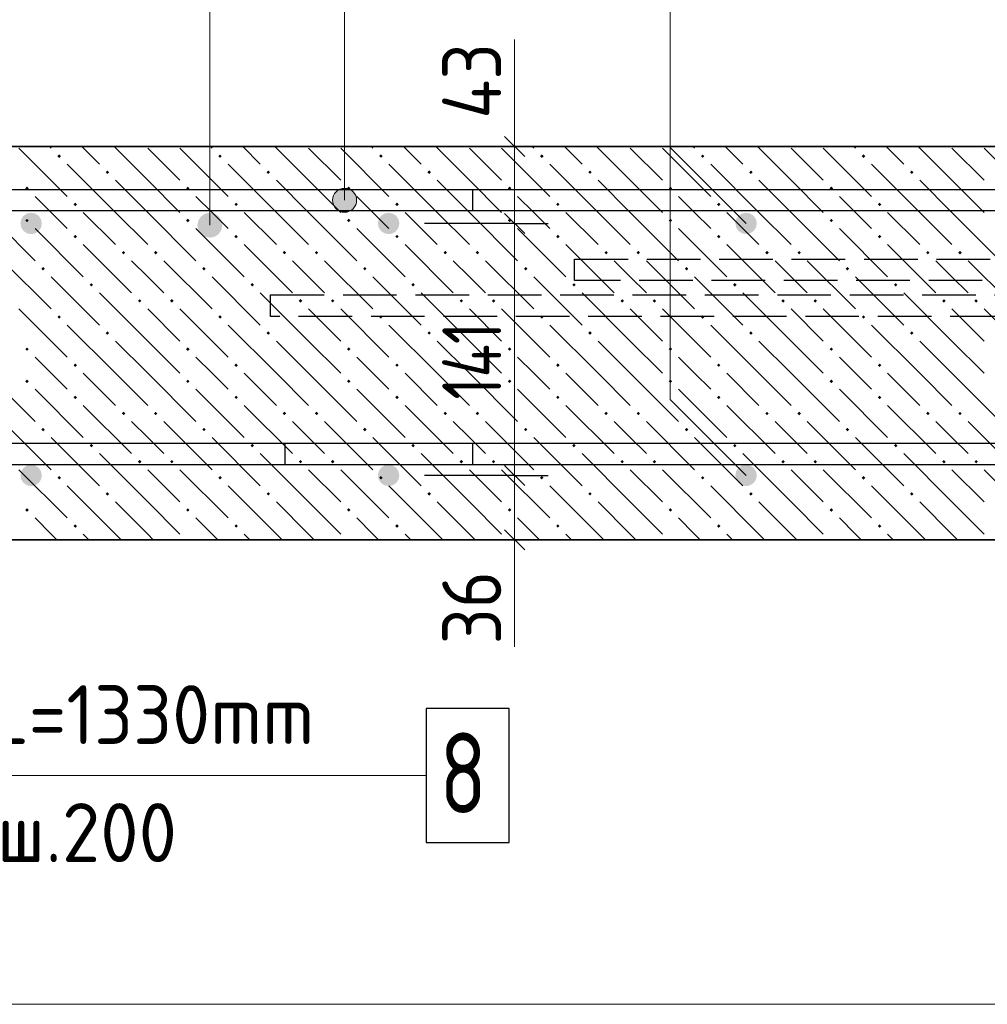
# Model space of a CAD drawing. Header units: millimetres. Extents: x 0 to 42000, y 0 to 29700.
# Tile 26 of 33: x 32063 to 35672, y 13506 to 17180. Entities that reach past the tile are written whole.
import ezdxf

# ---------------------------------------------------------------- set-up
doc = ezdxf.new("R2010")
doc.units = ezdxf.units.MM
doc.linetypes.add('______2', pattern=[270, 200, -70])
for name, color, linetype, lineweight in [('Standard', 7, 'Continuous', 25), ('ДОП Верх по У', 7, 'Continuous', 18), ('ДОП Верх по Х', 7, 'Continuous', 18), ('ЖБ Перекрытие нижний уровень с отделкой', 7, 'Continuous', 13), ('Обрамление П-обр. равн.', 7, 'Continuous', 25), ('Размерная линия_ общее', 7, 'Continuous', 13), ('Стена фоновая арматура Х1', 52, 'Continuous', 25), ('Фоновоя арматура Х1', 7, 'Continuous', 25)]:
    doc.layers.add(name, color=color, linetype=linetype, lineweight=lineweight)
doc.styles.add('ISOCPEUR', font='txt')

msp = doc.modelspace()

# ---------------------------------------------------------------- hatches: boundary and pattern name
at = {"layer": 'Standard', "linetype": 'Continuous', "lineweight": 13, "transparency": 33554687}
for points in [[(33236.5, 16528.9), (33313.9, 16528.9), (33297.7, 16545.1)], [(33236.5, 16528.9), (33297.7, 16545.1), (33252.7, 16545.1)], [(33252.7, 16545.1), (33297.7, 16545.1), (33275.2, 16551.4)], [(33230.2, 16506.4), (33320.2, 16506.4), (33313.9, 16528.9)], [(33230.2, 16506.4), (33313.9, 16528.9), (33236.5, 16528.9)], [(33236.5, 16483.9), (33320.2, 16506.4), (33230.2, 16506.4)], [(33236.5, 16483.9), (33313.9, 16483.9), (33320.2, 16506.4)], [(33252.7, 16467.7), (33313.9, 16483.9), (33236.5, 16483.9)], [(33252.7, 16467.7), (33297.7, 16467.7), (33313.9, 16483.9)], [(33297.7, 16467.7), (33252.7, 16467.7), (33275.2, 16461.4)]]:
    msp.add_hatch(color=7, dxfattribs=at).paths.add_polyline_path(points)
at = {"layer": 'ДОП Верх по Х', "linetype": 'Continuous', "lineweight": 25, "transparency": 33554687}
msp.add_hatch(color=7, dxfattribs=at).paths.add_polyline_path([(32819.4, 16413), (32815.9, 16430.9), (32805.7, 16446), (32790.6, 16456.1), (32772.7, 16459.7), (32754.9, 16456.1), (32739.7, 16446), (32729.6, 16430.9), (32726.1, 16413), (32729.6, 16395.2), (32739.7, 16380), (32754.9, 16369.9), (32772.7, 16366.4), (32790.6, 16369.9), (32805.7, 16380), (32815.9, 16395.2)])
at = {"layer": 'ЖБ Перекрытие нижний уровень с отделкой', "linetype": 'Continuous', "lineweight": 18, "transparency": 33554687}
for points in [[(32204.2, 16670.8), (32210.7, 16677.3), (32217.2, 16670.8), (32210.7, 16664.3)], [(32804.2, 16670.8), (32810.7, 16677.3), (32817.2, 16670.8), (32810.7, 16664.3)], [(33404.2, 16670.8), (33410.7, 16677.3), (33417.2, 16670.8), (33410.7, 16664.3)], [(34004.2, 16670.8), (34010.7, 16677.3), (34017.2, 16670.8), (34010.7, 16664.3)], [(34604.2, 16670.8), (34610.7, 16677.3), (34617.2, 16670.8), (34610.7, 16664.3)], [(35204.2, 16670.8), (35210.7, 16677.3), (35217.2, 16670.8), (35210.7, 16664.3)], [(32384.1, 16610.8), (32390.6, 16617.3), (32397.1, 16610.8), (32390.6, 16604.3)], [(32984.1, 16610.8), (32990.6, 16617.3), (32997.1, 16610.8), (32990.6, 16604.3)], [(33584.1, 16610.8), (33590.6, 16617.3), (33597.1, 16610.8), (33590.6, 16604.3)], [(34184.1, 16610.8), (34190.6, 16617.3), (34197.1, 16610.8), (34190.6, 16604.3)], [(34784.1, 16610.8), (34790.6, 16617.3), (34797.1, 16610.8), (34790.6, 16604.3)], [(35384.1, 16610.8), (35390.6, 16617.3), (35397.1, 16610.8), (35390.6, 16604.3)], [(32084.1, 16550.8), (32090.6, 16557.3), (32097.1, 16550.8), (32090.6, 16544.3)], [(32684.1, 16550.8), (32690.6, 16557.3), (32697.1, 16550.8), (32690.6, 16544.3)], [(33284.1, 16550.8), (33290.6, 16557.3), (33297.1, 16550.8), (33290.6, 16544.3)], [(33884.1, 16550.8), (33890.6, 16557.3), (33897.1, 16550.8), (33890.6, 16544.3)], [(34484.1, 16550.8), (34490.6, 16557.3), (34497.1, 16550.8), (34490.6, 16544.3)], [(35084.1, 16550.8), (35090.6, 16557.3), (35097.1, 16550.8), (35090.6, 16544.3)], [(32264.2, 16490.8), (32270.6, 16497.3), (32277.1, 16490.8), (32270.6, 16484.3)], [(32864.2, 16490.8), (32870.6, 16497.3), (32877.1, 16490.8), (32870.6, 16484.3)], [(33464.2, 16490.8), (33470.6, 16497.3), (33477.1, 16490.8), (33470.6, 16484.3)], [(34064.2, 16490.8), (34070.6, 16497.3), (34077.1, 16490.8), (34070.6, 16484.3)], [(34664.2, 16490.8), (34670.6, 16497.3), (34677.1, 16490.8), (34670.6, 16484.3)], [(35264.2, 16490.8), (35270.6, 16497.3), (35277.1, 16490.8), (35270.6, 16484.3)], [(32084.1, 16430.8), (32090.6, 16437.3), (32097.1, 16430.8), (32090.6, 16424.3)], [(32684.1, 16430.8), (32690.6, 16437.3), (32697.1, 16430.8), (32690.6, 16424.3)], [(33284.1, 16430.8), (33290.6, 16437.3), (33297.1, 16430.8), (33290.6, 16424.3)], [(33884.1, 16430.8), (33890.6, 16437.3), (33897.1, 16430.8), (33890.6, 16424.3)], [(34484.1, 16430.8), (34490.6, 16437.3), (34497.1, 16430.8), (34490.6, 16424.3)], [(35084.1, 16430.8), (35090.6, 16437.3), (35097.1, 16430.8), (35090.6, 16424.3)], [(32264.2, 16370.8), (32270.6, 16377.3), (32277.1, 16370.8), (32270.6, 16364.3)], [(32864.2, 16370.8), (32870.6, 16377.3), (32877.1, 16370.8), (32870.6, 16364.3)], [(33464.2, 16370.8), (33470.6, 16377.3), (33477.1, 16370.8), (33470.6, 16364.3)], [(34064.2, 16370.8), (34070.6, 16377.3), (34077.1, 16370.8), (34070.6, 16364.3)], [(34664.2, 16370.8), (34670.6, 16377.3), (34677.1, 16370.8), (34670.6, 16364.3)], [(35264.2, 16370.8), (35270.6, 16377.3), (35277.1, 16370.8), (35270.6, 16364.3)], [(32444.2, 16310.8), (32450.7, 16317.3), (32457.1, 16310.8), (32450.7, 16304.3)], [(32564.2, 16310.8), (32570.6, 16317.3), (32577.1, 16310.8), (32570.6, 16304.3)], [(33044.2, 16310.8), (33050.7, 16317.3), (33057.1, 16310.8), (33050.7, 16304.3)], [(33164.2, 16310.8), (33170.6, 16317.3), (33177.1, 16310.8), (33170.6, 16304.3)], [(33644.2, 16310.8), (33650.7, 16317.3), (33657.1, 16310.8), (33650.7, 16304.3)], [(33764.2, 16310.8), (33770.6, 16317.3), (33777.1, 16310.8), (33770.6, 16304.3)], [(34244.2, 16310.8), (34250.7, 16317.3), (34257.1, 16310.8), (34250.7, 16304.3)], [(34364.2, 16310.8), (34370.6, 16317.3), (34377.1, 16310.8), (34370.6, 16304.3)], [(34844.2, 16310.8), (34850.7, 16317.3), (34857.1, 16310.8), (34850.7, 16304.3)], [(34964.2, 16310.8), (34970.6, 16317.3), (34977.1, 16310.8), (34970.6, 16304.3)], [(35444.2, 16310.8), (35450.7, 16317.3), (35457.1, 16310.8), (35450.7, 16304.3)], [(35564.2, 16310.8), (35570.6, 16317.3), (35577.1, 16310.8), (35570.6, 16304.3)], [(32144.2, 16250.8), (32150.7, 16257.3), (32157.1, 16250.8), (32150.7, 16244.3)], [(32744.2, 16250.8), (32750.7, 16257.3), (32757.1, 16250.8), (32750.7, 16244.3)], [(33344.2, 16250.8), (33350.7, 16257.3), (33357.1, 16250.8), (33350.7, 16244.3)], [(33944.2, 16250.8), (33950.7, 16257.3), (33957.1, 16250.8), (33950.7, 16244.3)], [(34544.2, 16250.8), (34550.7, 16257.3), (34557.1, 16250.8), (34550.7, 16244.3)], [(35144.2, 16250.8), (35150.7, 16257.3), (35157.1, 16250.8), (35150.7, 16244.3)], [(32324.2, 16190.8), (32330.7, 16197.3), (32337.2, 16190.8), (32330.7, 16184.3)], [(32924.2, 16190.8), (32930.7, 16197.3), (32937.2, 16190.8), (32930.7, 16184.3)], [(33524.2, 16190.8), (33530.7, 16197.3), (33537.2, 16190.8), (33530.7, 16184.3)], [(34124.2, 16190.8), (34130.7, 16197.3), (34137.2, 16190.8), (34130.7, 16184.3)], [(34724.2, 16190.8), (34730.7, 16197.3), (34737.2, 16190.8), (34730.7, 16184.3)], [(35324.2, 16190.8), (35330.7, 16197.3), (35337.2, 16190.8), (35330.7, 16184.3)], [(32504.2, 16130.8), (32510.7, 16137.3), (32517.2, 16130.8), (32510.7, 16124.3)], [(32624.2, 16130.8), (32630.7, 16137.3), (32637.2, 16130.8), (32630.7, 16124.3)], [(33104.2, 16130.8), (33110.7, 16137.3), (33117.2, 16130.8), (33110.7, 16124.3)], [(33224.2, 16130.8), (33230.7, 16137.3), (33237.2, 16130.8), (33230.7, 16124.3)], [(33704.2, 16130.8), (33710.7, 16137.3), (33717.2, 16130.8), (33710.7, 16124.3)], [(33824.2, 16130.8), (33830.7, 16137.3), (33837.2, 16130.8), (33830.7, 16124.3)], [(34304.2, 16130.8), (34310.7, 16137.3), (34317.2, 16130.8), (34310.7, 16124.3)], [(34424.2, 16130.8), (34430.7, 16137.3), (34437.2, 16130.8), (34430.7, 16124.3)], [(34904.2, 16130.8), (34910.7, 16137.3), (34917.2, 16130.8), (34910.7, 16124.3)], [(35024.2, 16130.8), (35030.7, 16137.3), (35037.2, 16130.8), (35030.7, 16124.3)], [(35504.2, 16130.8), (35510.7, 16137.3), (35517.2, 16130.8), (35510.7, 16124.3)], [(35624.2, 16130.8), (35630.7, 16137.3), (35637.2, 16130.8), (35630.7, 16124.3)], [(32204.2, 16070.8), (32210.7, 16077.3), (32217.2, 16070.8), (32210.7, 16064.3)], [(32804.2, 16070.8), (32810.7, 16077.3), (32817.2, 16070.8), (32810.7, 16064.3)], [(33404.2, 16070.8), (33410.7, 16077.3), (33417.2, 16070.8), (33410.7, 16064.3)], [(34004.2, 16070.8), (34010.7, 16077.3), (34017.2, 16070.8), (34010.7, 16064.3)], [(34604.2, 16070.8), (34610.7, 16077.3), (34617.2, 16070.8), (34610.7, 16064.3)], [(35204.2, 16070.8), (35210.7, 16077.3), (35217.2, 16070.8), (35210.7, 16064.3)], [(32384.1, 16010.8), (32390.6, 16017.3), (32397.1, 16010.8), (32390.6, 16004.3)], [(32984.1, 16010.8), (32990.6, 16017.3), (32997.1, 16010.8), (32990.6, 16004.3)], [(33584.1, 16010.8), (33590.6, 16017.3), (33597.1, 16010.8), (33590.6, 16004.3)], [(34184.1, 16010.8), (34190.6, 16017.3), (34197.1, 16010.8), (34190.6, 16004.3)], [(34784.1, 16010.8), (34790.6, 16017.3), (34797.1, 16010.8), (34790.6, 16004.3)], [(35384.1, 16010.8), (35390.6, 16017.3), (35397.1, 16010.8), (35390.6, 16004.3)], [(32084.1, 15950.8), (32090.6, 15957.3), (32097.1, 15950.8), (32090.6, 15944.3)], [(32684.1, 15950.8), (32690.6, 15957.3), (32697.1, 15950.8), (32690.6, 15944.3)], [(33284.1, 15950.8), (33290.6, 15957.3), (33297.1, 15950.8), (33290.6, 15944.3)], [(33884.1, 15950.8), (33890.6, 15957.3), (33897.1, 15950.8), (33890.6, 15944.3)], [(34484.1, 15950.8), (34490.6, 15957.3), (34497.1, 15950.8), (34490.6, 15944.3)], [(35084.1, 15950.8), (35090.6, 15957.3), (35097.1, 15950.8), (35090.6, 15944.3)], [(32264.2, 15890.8), (32270.6, 15897.3), (32277.1, 15890.8), (32270.6, 15884.3)], [(32864.2, 15890.8), (32870.6, 15897.3), (32877.1, 15890.8), (32870.6, 15884.3)], [(33464.2, 15890.8), (33470.6, 15897.3), (33477.1, 15890.8), (33470.6, 15884.3)], [(34064.2, 15890.8), (34070.6, 15897.3), (34077.1, 15890.8), (34070.6, 15884.3)], [(34664.2, 15890.8), (34670.6, 15897.3), (34677.1, 15890.8), (34670.6, 15884.3)], [(35264.2, 15890.8), (35270.6, 15897.3), (35277.1, 15890.8), (35270.6, 15884.3)], [(32084.1, 15830.8), (32090.6, 15837.3), (32097.1, 15830.8), (32090.6, 15824.3)], [(32684.1, 15830.8), (32690.6, 15837.3), (32697.1, 15830.8), (32690.6, 15824.3)], [(33284.1, 15830.8), (33290.6, 15837.3), (33297.1, 15830.8), (33290.6, 15824.3)], [(33884.1, 15830.8), (33890.6, 15837.3), (33897.1, 15830.8), (33890.6, 15824.3)], [(34484.1, 15830.8), (34490.6, 15837.3), (34497.1, 15830.8), (34490.6, 15824.3)], [(35084.1, 15830.8), (35090.6, 15837.3), (35097.1, 15830.8), (35090.6, 15824.3)], [(32264.2, 15770.8), (32270.6, 15777.3), (32277.1, 15770.8), (32270.6, 15764.3)], [(32864.2, 15770.8), (32870.6, 15777.3), (32877.1, 15770.8), (32870.6, 15764.3)], [(33464.2, 15770.8), (33470.6, 15777.3), (33477.1, 15770.8), (33470.6, 15764.3)], [(34064.2, 15770.8), (34070.6, 15777.3), (34077.1, 15770.8), (34070.6, 15764.3)], [(34664.2, 15770.8), (34670.6, 15777.3), (34677.1, 15770.8), (34670.6, 15764.3)], [(35264.2, 15770.8), (35270.6, 15777.3), (35277.1, 15770.8), (35270.6, 15764.3)], [(32444.2, 15710.8), (32450.7, 15717.3), (32457.1, 15710.8), (32450.7, 15704.3)], [(32564.2, 15710.8), (32570.6, 15717.3), (32577.1, 15710.8), (32570.6, 15704.3)], [(33044.2, 15710.8), (33050.7, 15717.3), (33057.1, 15710.8), (33050.7, 15704.3)], [(33164.2, 15710.8), (33170.6, 15717.3), (33177.1, 15710.8), (33170.6, 15704.3)], [(33644.2, 15710.8), (33650.7, 15717.3), (33657.1, 15710.8), (33650.7, 15704.3)], [(33764.2, 15710.8), (33770.6, 15717.3), (33777.1, 15710.8), (33770.6, 15704.3)], [(34244.2, 15710.8), (34250.7, 15717.3), (34257.1, 15710.8), (34250.7, 15704.3)], [(34364.2, 15710.8), (34370.6, 15717.3), (34377.1, 15710.8), (34370.6, 15704.3)], [(34844.2, 15710.8), (34850.7, 15717.3), (34857.1, 15710.8), (34850.7, 15704.3)], [(34964.2, 15710.8), (34970.6, 15717.3), (34977.1, 15710.8), (34970.6, 15704.3)], [(35444.2, 15710.8), (35450.7, 15717.3), (35457.1, 15710.8), (35450.7, 15704.3)], [(35564.2, 15710.8), (35570.6, 15717.3), (35577.1, 15710.8), (35570.6, 15704.3)], [(32144.2, 15650.8), (32150.7, 15657.3), (32157.1, 15650.8), (32150.7, 15644.3)], [(32744.2, 15650.8), (32750.7, 15657.3), (32757.1, 15650.8), (32750.7, 15644.3)], [(33344.2, 15650.8), (33350.7, 15657.3), (33357.1, 15650.8), (33350.7, 15644.3)], [(33944.2, 15650.8), (33950.7, 15657.3), (33957.1, 15650.8), (33950.7, 15644.3)], [(34544.2, 15650.8), (34550.7, 15657.3), (34557.1, 15650.8), (34550.7, 15644.3)], [(35144.2, 15650.8), (35150.7, 15657.3), (35157.1, 15650.8), (35150.7, 15644.3)], [(32324.2, 15590.8), (32330.7, 15597.3), (32337.2, 15590.8), (32330.7, 15584.3)], [(32924.2, 15590.8), (32930.7, 15597.3), (32937.2, 15590.8), (32930.7, 15584.3)], [(33524.2, 15590.8), (33530.7, 15597.3), (33537.2, 15590.8), (33530.7, 15584.3)], [(34124.2, 15590.8), (34130.7, 15597.3), (34137.2, 15590.8), (34130.7, 15584.3)], [(34724.2, 15590.8), (34730.7, 15597.3), (34737.2, 15590.8), (34730.7, 15584.3)], [(35324.2, 15590.8), (35330.7, 15597.3), (35337.2, 15590.8), (35330.7, 15584.3)], [(32504.2, 15530.8), (32510.7, 15537.3), (32517.2, 15530.8), (32510.7, 15524.3)], [(32624.2, 15530.8), (32630.7, 15537.3), (32637.2, 15530.8), (32630.7, 15524.3)], [(33104.2, 15530.8), (33110.7, 15537.3), (33117.2, 15530.8), (33110.7, 15524.3)], [(33224.2, 15530.8), (33230.7, 15537.3), (33237.2, 15530.8), (33230.7, 15524.3)], [(33704.2, 15530.8), (33710.7, 15537.3), (33717.2, 15530.8), (33710.7, 15524.3)], [(33824.2, 15530.8), (33830.7, 15537.3), (33837.2, 15530.8), (33830.7, 15524.3)], [(34304.2, 15530.8), (34310.7, 15537.3), (34317.2, 15530.8), (34310.7, 15524.3)], [(34424.2, 15530.8), (34430.7, 15537.3), (34437.2, 15530.8), (34430.7, 15524.3)], [(34904.2, 15530.8), (34910.7, 15537.3), (34917.2, 15530.8), (34910.7, 15524.3)], [(35024.2, 15530.8), (35030.7, 15537.3), (35037.2, 15530.8), (35030.7, 15524.3)], [(35504.2, 15530.8), (35510.7, 15537.3), (35517.2, 15530.8), (35510.7, 15524.3)], [(35624.2, 15530.8), (35630.7, 15537.3), (35637.2, 15530.8), (35630.7, 15524.3)], [(32204.2, 15470.8), (32210.7, 15477.3), (32217.2, 15470.8), (32210.7, 15464.3)], [(32804.2, 15470.8), (32810.7, 15477.3), (32817.2, 15470.8), (32810.7, 15464.3)], [(33404.2, 15470.8), (33410.7, 15477.3), (33417.2, 15470.8), (33410.7, 15464.3)], [(34004.2, 15470.8), (34010.7, 15477.3), (34017.2, 15470.8), (34010.7, 15464.3)], [(34604.2, 15470.8), (34610.7, 15477.3), (34617.2, 15470.8), (34610.7, 15464.3)], [(35204.2, 15470.8), (35210.7, 15477.3), (35217.2, 15470.8), (35210.7, 15464.3)], [(32384.1, 15410.8), (32390.6, 15417.3), (32397.1, 15410.8), (32390.6, 15404.3)], [(32984.1, 15410.8), (32990.6, 15417.3), (32997.1, 15410.8), (32990.6, 15404.3)], [(33584.1, 15410.8), (33590.6, 15417.3), (33597.1, 15410.8), (33590.6, 15404.3)], [(34184.1, 15410.8), (34190.6, 15417.3), (34197.1, 15410.8), (34190.6, 15404.3)], [(34784.1, 15410.8), (34790.6, 15417.3), (34797.1, 15410.8), (34790.6, 15404.3)], [(35384.1, 15410.8), (35390.6, 15417.3), (35397.1, 15410.8), (35390.6, 15404.3)], [(32084.1, 15350.8), (32090.6, 15357.3), (32097.1, 15350.8), (32090.6, 15344.3)], [(32684.1, 15350.8), (32690.6, 15357.3), (32697.1, 15350.8), (32690.6, 15344.3)], [(33284.1, 15350.8), (33290.6, 15357.3), (33297.1, 15350.8), (33290.6, 15344.3)], [(33884.1, 15350.8), (33890.6, 15357.3), (33897.1, 15350.8), (33890.6, 15344.3)], [(34484.1, 15350.8), (34490.6, 15357.3), (34497.1, 15350.8), (34490.6, 15344.3)], [(35084.1, 15350.8), (35090.6, 15357.3), (35097.1, 15350.8), (35090.6, 15344.3)], [(32264.2, 15290.8), (32270.6, 15297.3), (32277.1, 15290.8), (32270.6, 15284.3)], [(32864.2, 15290.8), (32870.6, 15297.3), (32877.1, 15290.8), (32870.6, 15284.3)], [(33464.2, 15290.8), (33470.6, 15297.3), (33477.1, 15290.8), (33470.6, 15284.3)], [(34064.2, 15290.8), (34070.6, 15297.3), (34077.1, 15290.8), (34070.6, 15284.3)], [(34664.2, 15290.8), (34670.6, 15297.3), (34677.1, 15290.8), (34670.6, 15284.3)], [(35264.2, 15290.8), (35270.6, 15297.3), (35277.1, 15290.8), (35270.6, 15284.3)]]:
    msp.add_hatch(color=7, dxfattribs=at).paths.add_polyline_path(points, flags=16)
at = {"layer": 'Фоновоя арматура Х1', "linetype": 'Continuous', "lineweight": 18, "transparency": 33554687}
for points in [[(32146.1, 16419.7), (32143, 16435), (32134.4, 16448), (32121.4, 16456.6), (32106.1, 16459.7), (32090.8, 16456.6), (32077.8, 16448), (32069.1, 16435), (32066.1, 16419.7), (32069.1, 16404.4), (32077.8, 16391.4), (32090.8, 16382.7), (32106.1, 16379.7), (32121.4, 16382.7), (32134.4, 16391.4), (32143, 16404.4)], [(33479.4, 16419.7), (33476.3, 16435), (33467.7, 16448), (33454.7, 16456.6), (33439.4, 16459.7), (33424.1, 16456.6), (33411.1, 16448), (33402.4, 16435), (33399.4, 16419.7), (33402.4, 16404.4), (33411.1, 16391.4), (33424.1, 16382.7), (33439.4, 16379.7), (33454.7, 16382.7), (33467.7, 16391.4), (33476.3, 16404.4)], [(34812.7, 16419.7), (34809.7, 16435), (34801, 16448), (34788, 16456.6), (34772.7, 16459.7), (34757.4, 16456.6), (34744.4, 16448), (34735.8, 16435), (34732.7, 16419.7), (34735.8, 16404.4), (34744.4, 16391.4), (34757.4, 16382.7), (34772.7, 16379.7), (34788, 16382.7), (34801, 16391.4), (34809.7, 16404.4)], [(32146.1, 15479.7), (32143, 15495), (32134.4, 15508), (32121.4, 15516.7), (32106.1, 15519.7), (32090.8, 15516.7), (32077.8, 15508), (32069.1, 15495), (32066.1, 15479.7), (32069.1, 15464.4), (32077.8, 15451.4), (32090.8, 15442.7), (32106.1, 15439.7), (32121.4, 15442.7), (32134.4, 15451.4), (32143, 15464.4)], [(33479.4, 15479.7), (33476.3, 15495), (33467.7, 15508), (33454.7, 15516.7), (33439.4, 15519.7), (33424.1, 15516.7), (33411.1, 15508), (33402.4, 15495), (33399.4, 15479.7), (33402.4, 15464.4), (33411.1, 15451.4), (33424.1, 15442.7), (33439.4, 15439.7), (33454.7, 15442.7), (33467.7, 15451.4), (33476.3, 15464.4)], [(34812.7, 15479.7), (34809.7, 15495), (34801, 15508), (34788, 15516.7), (34772.7, 15519.7), (34757.4, 15516.7), (34744.4, 15508), (34735.8, 15495), (34732.7, 15479.7), (34735.8, 15464.4), (34744.4, 15451.4), (34757.4, 15442.7), (34772.7, 15439.7), (34788, 15442.7), (34801, 15451.4), (34809.7, 15464.4)]]:
    msp.add_hatch(color=7, dxfattribs=at).paths.add_polyline_path(points)

# ---------------------------------------------------------------- linework, layer by layer
at = {"layer": 'Standard', "color": 7, "linetype": 'Continuous', "lineweight": 13, "transparency": 33554687}
for p, q in [((33909.5, 17106.4), (33909.5, 16706.4)), ((33275.2, 16551.4), (33275.2, 16551.4)), ((33230.2, 16506.4), (33230.2, 16506.4)), ((33320.2, 16506.4), (33320.2, 16506.4)), ((33275.2, 16461.4), (33275.2, 16461.4)), ((33909.5, 15239.7), (33909.5, 14839.7))]:
    msp.add_line(p, q, dxfattribs=at)
for points in [[(35159.4, 19546.4), (32772.7, 19546.4), (32772.7, 16413)], [(33275.2, 16506.4), (33275.2, 18589.7), (35495.2, 18589.7)], [(34772.7, 16419.7), (34489.9, 16702.5), (34489.9, 17623), (36241.6, 17623)], [(34772.7, 15479.7), (34489.9, 15762.5), (34489.9, 16702.5)], [(31202.3, 15559.7), (31202.3, 14359.7), (33580.6, 14359.7)]]:
    msp.add_lwpolyline(points, dxfattribs=at)
at = {"layer": 'Standard', "color": 254, "linetype": 'Continuous', "lineweight": 13, "true_color": 0xc4c4ff, "transparency": 33554687}
msp.add_lwpolyline([(20484.4, 13506.4), (41354.8, 13506.4), (41354.8, 18839.7), (20484.4, 18839.7), (20484.4, 13506.4)], dxfattribs=at)
at = {"layer": 'Standard', "color": 7, "linetype": 'Continuous', "lineweight": 13, "transparency": 33554687}
msp.add_circle((33275.2, 16506.4), 45, dxfattribs=at)
at = {"layer": 'ДОП Верх по У', "color": 7, "linetype": 'Continuous', "lineweight": 25, "transparency": 33554687}
msp.add_lwpolyline([(37719.4, 16466.4), (29719.4, 16466.4), (29719.4, 15599.7), (33052.7, 15599.7), (33052.7, 15519.7), (29639.4, 15519.7), (29639.4, 16546.4), (37719.4, 16546.4), (37719.4, 16466.4)], dxfattribs=at)
msp.add_lwpolyline([(37719.4, 16466.4), (29719.4, 16466.4), (29719.4, 15599.7), (33052.7, 15599.7), (33052.7, 15519.7), (29639.4, 15519.7), (29639.4, 16546.4), (37719.4, 16546.4), (37719.4, 16466.4)], dxfattribs=at)
at = {"layer": 'ЖБ Перекрытие нижний уровень с отделкой', "color": 7, "linetype": 'Continuous', "lineweight": 35, "transparency": 33554687}
for p, q in [((37839.4, 16706.4), (31172.7, 16706.4)), ((29506.1, 15239.7), (36172.7, 15239.7))]:
    msp.add_line(p, q, dxfattribs=at)
at = {"layer": 'ЖБ Перекрытие нижний уровень с отделкой', "color": 9, "linetype": 'Continuous', "lineweight": 18, "true_color": 0xc7c7c7, "transparency": 33554687}
for p, q in [((32060.7, 16700.8), (32240.7, 16520.8)), ((32175.1, 16706.4), (32180.7, 16700.8)), ((32295.1, 16706.4), (32360.7, 16640.8)), ((32540.7, 16580.8), (32415.1, 16706.4)), ((32540.7, 16700.8), (32660.7, 16580.8)), ((32660.7, 16700.8), (32840.7, 16520.8)), ((32775.1, 16706.4), (32780.7, 16700.8)), ((32895.1, 16706.4), (32960.7, 16640.8)), ((33140.7, 16580.8), (33015.1, 16706.4)), ((33140.7, 16700.8), (33260.7, 16580.8)), ((33260.7, 16700.8), (33440.7, 16520.8)), ((33375.1, 16706.4), (33380.7, 16700.8)), ((33495.1, 16706.4), (33560.7, 16640.8)), ((33740.7, 16580.8), (33615.1, 16706.4)), ((33740.7, 16700.8), (33860.7, 16580.8)), ((33860.7, 16700.8), (34040.7, 16520.8)), ((33975.1, 16706.4), (33980.7, 16700.8)), ((34095.1, 16706.4), (34160.7, 16640.8)), ((34340.7, 16580.8), (34215.1, 16706.4)), ((34340.7, 16700.8), (34460.7, 16580.8)), ((34460.7, 16700.8), (34640.7, 16520.8)), ((34575.1, 16706.4), (34580.7, 16700.8)), ((34695.1, 16706.4), (34760.7, 16640.8)), ((34940.7, 16580.8), (34815.1, 16706.4)), ((34940.7, 16700.8), (35060.7, 16580.8)), ((35060.7, 16700.8), (35240.7, 16520.8)), ((35175.1, 16706.4), (35180.7, 16700.8)), ((35295.1, 16706.4), (35360.7, 16640.8)), ((35540.7, 16580.8), (35415.1, 16706.4)), ((35540.7, 16700.8), (35660.7, 16580.8)), ((35660.7, 16700.8), (35840.7, 16520.8)), ((32420.7, 16460.8), (32240.7, 16640.8)), ((33020.7, 16460.8), (32840.7, 16640.8)), ((33620.7, 16460.8), (33440.7, 16640.8)), ((34220.7, 16460.8), (34040.7, 16640.8)), ((34820.7, 16460.8), (34640.7, 16640.8)), ((35420.7, 16460.8), (35240.7, 16640.8)), ((32420.7, 16580.8), (32540.7, 16460.8)), ((32540.7, 16580.8), (32660.7, 16460.8)), ((33020.7, 16580.8), (33140.7, 16460.8)), ((33140.7, 16580.8), (33260.7, 16460.8)), ((33620.7, 16580.8), (33740.7, 16460.8)), ((33740.7, 16580.8), (33860.7, 16460.8)), ((34220.7, 16580.8), (34340.7, 16460.8)), ((34340.7, 16580.8), (34460.7, 16460.8)), ((34820.7, 16580.8), (34940.7, 16460.8)), ((34940.7, 16580.8), (35060.7, 16460.8)), ((35420.7, 16580.8), (35540.7, 16460.8)), ((35540.7, 16580.8), (35660.7, 16460.8)), ((32180.7, 16460.8), (32120.7, 16520.8)), ((32780.7, 16460.8), (32720.7, 16520.8)), ((33380.7, 16460.8), (33320.7, 16520.8)), ((33980.7, 16460.8), (33920.7, 16520.8)), ((34580.7, 16460.8), (34520.7, 16520.8)), ((35180.7, 16460.8), (35120.7, 16520.8)), ((31940.7, 16460.8), (32120.7, 16280.8)), ((32240.7, 16400.8), (32180.7, 16460.8)), ((32300.7, 16460.8), (32420.7, 16340.8)), ((32420.7, 16460.8), (32540.7, 16340.8)), ((32540.7, 16460.8), (32720.7, 16280.8)), ((32840.7, 16400.8), (32780.7, 16460.8)), ((32900.7, 16460.8), (33020.7, 16340.8)), ((33020.7, 16460.8), (33140.7, 16340.8)), ((33140.7, 16460.8), (33320.7, 16280.8)), ((33440.7, 16400.8), (33380.7, 16460.8)), ((33500.7, 16460.8), (33620.7, 16340.8)), ((33620.7, 16460.8), (33740.7, 16340.8)), ((33740.7, 16460.8), (33920.7, 16280.8)), ((34040.7, 16400.8), (33980.7, 16460.8)), ((34100.7, 16460.8), (34220.7, 16340.8)), ((34220.7, 16460.8), (34340.7, 16340.8)), ((34340.7, 16460.8), (34520.7, 16280.8)), ((34640.7, 16400.8), (34580.7, 16460.8)), ((34700.7, 16460.8), (34820.7, 16340.8)), ((34820.7, 16460.8), (34940.7, 16340.8)), ((34940.7, 16460.8), (35120.7, 16280.8)), ((35240.7, 16400.8), (35180.7, 16460.8)), ((35300.7, 16460.8), (35420.7, 16340.8)), ((35420.7, 16460.8), (35540.7, 16340.8)), ((35540.7, 16460.8), (35720.7, 16280.8)), ((32120.7, 16400.8), (32300.7, 16220.8)), ((32720.7, 16400.8), (32900.7, 16220.8)), ((33320.7, 16400.8), (33500.7, 16220.8)), ((33920.7, 16400.8), (34100.7, 16220.8)), ((34520.7, 16400.8), (34700.7, 16220.8)), ((35120.7, 16400.8), (35300.7, 16220.8)), ((32300.7, 16340.8), (32480.7, 16160.8)), ((32900.7, 16340.8), (33080.7, 16160.8)), ((33500.7, 16340.8), (33680.7, 16160.8)), ((34100.7, 16340.8), (34280.7, 16160.8)), ((34700.7, 16340.8), (34880.7, 16160.8)), ((35300.7, 16340.8), (35480.7, 16160.8)), ((32000.7, 16280.8), (32180.7, 16100.8)), ((32540.7, 16220.8), (32480.7, 16280.8)), ((32600.7, 16280.8), (32780.7, 16100.8)), ((33140.7, 16220.8), (33080.7, 16280.8)), ((33200.7, 16280.8), (33380.7, 16100.8)), ((33740.7, 16220.8), (33680.7, 16280.8)), ((33800.7, 16280.8), (33980.7, 16100.8)), ((34340.7, 16220.8), (34280.7, 16280.8)), ((34400.7, 16280.8), (34580.7, 16100.8)), ((34940.7, 16220.8), (34880.7, 16280.8)), ((35000.7, 16280.8), (35180.7, 16100.8)), ((35540.7, 16220.8), (35480.7, 16280.8)), ((35600.7, 16280.8), (35780.7, 16100.8)), ((32180.7, 16220.8), (32360.7, 16040.8)), ((32600.7, 16160.8), (32540.7, 16220.8)), ((32780.7, 16220.8), (32960.7, 16040.8)), ((33200.7, 16160.8), (33140.7, 16220.8)), ((33380.7, 16220.8), (33560.7, 16040.8)), ((33800.7, 16160.8), (33740.7, 16220.8)), ((33980.7, 16220.8), (34160.7, 16040.8)), ((34400.7, 16160.8), (34340.7, 16220.8)), ((34580.7, 16220.8), (34760.7, 16040.8)), ((35000.7, 16160.8), (34940.7, 16220.8)), ((35180.7, 16220.8), (35360.7, 16040.8)), ((35600.7, 16160.8), (35540.7, 16220.8)), ((32540.7, 15980.8), (32360.7, 16160.8)), ((33140.7, 15980.8), (32960.7, 16160.8)), ((33740.7, 15980.8), (33560.7, 16160.8)), ((34340.7, 15980.8), (34160.7, 16160.8)), ((34940.7, 15980.8), (34760.7, 16160.8)), ((35540.7, 15980.8), (35360.7, 16160.8)), ((32060.7, 16100.8), (32240.7, 15920.8)), ((32540.7, 16100.8), (32660.7, 15980.8)), ((32660.7, 16100.8), (32840.7, 15920.8)), ((33140.7, 16100.8), (33260.7, 15980.8)), ((33260.7, 16100.8), (33440.7, 15920.8)), ((33740.7, 16100.8), (33860.7, 15980.8)), ((33860.7, 16100.8), (34040.7, 15920.8)), ((34340.7, 16100.8), (34460.7, 15980.8)), ((34460.7, 16100.8), (34640.7, 15920.8)), ((34940.7, 16100.8), (35060.7, 15980.8)), ((35060.7, 16100.8), (35240.7, 15920.8)), ((35540.7, 16100.8), (35660.7, 15980.8)), ((35660.7, 16100.8), (35840.7, 15920.8)), ((32420.7, 15860.8), (32240.7, 16040.8)), ((33020.7, 15860.8), (32840.7, 16040.8)), ((33620.7, 15860.8), (33440.7, 16040.8)), ((34220.7, 15860.8), (34040.7, 16040.8)), ((34820.7, 15860.8), (34640.7, 16040.8)), ((35420.7, 15860.8), (35240.7, 16040.8)), ((32420.7, 15980.8), (32540.7, 15860.8)), ((32540.7, 15980.8), (32660.7, 15860.8)), ((33020.7, 15980.8), (33140.7, 15860.8)), ((33140.7, 15980.8), (33260.7, 15860.8)), ((33620.7, 15980.8), (33740.7, 15860.8)), ((33740.7, 15980.8), (33860.7, 15860.8)), ((34220.7, 15980.8), (34340.7, 15860.8)), ((34340.7, 15980.8), (34460.7, 15860.8)), ((34820.7, 15980.8), (34940.7, 15860.8)), ((34940.7, 15980.8), (35060.7, 15860.8)), ((35420.7, 15980.8), (35540.7, 15860.8)), ((35540.7, 15980.8), (35660.7, 15860.8)), ((32180.7, 15860.8), (32120.7, 15920.8)), ((32780.7, 15860.8), (32720.7, 15920.8)), ((33380.7, 15860.8), (33320.7, 15920.8)), ((33980.7, 15860.8), (33920.7, 15920.8)), ((34580.7, 15860.8), (34520.7, 15920.8)), ((35180.7, 15860.8), (35120.7, 15920.8)), ((31940.7, 15860.8), (32120.7, 15680.8)), ((32240.7, 15800.8), (32180.7, 15860.8)), ((32300.7, 15860.8), (32420.7, 15740.8)), ((32420.7, 15860.8), (32540.7, 15740.8)), ((32540.7, 15860.8), (32720.7, 15680.8)), ((32840.7, 15800.8), (32780.7, 15860.8)), ((32900.7, 15860.8), (33020.7, 15740.8)), ((33020.7, 15860.8), (33140.7, 15740.8)), ((33140.7, 15860.8), (33320.7, 15680.8)), ((33440.7, 15800.8), (33380.7, 15860.8)), ((33500.7, 15860.8), (33620.7, 15740.8)), ((33620.7, 15860.8), (33740.7, 15740.8)), ((33740.7, 15860.8), (33920.7, 15680.8)), ((34040.7, 15800.8), (33980.7, 15860.8)), ((34100.7, 15860.8), (34220.7, 15740.8)), ((34220.7, 15860.8), (34340.7, 15740.8)), ((34340.7, 15860.8), (34520.7, 15680.8)), ((34640.7, 15800.8), (34580.7, 15860.8)), ((34700.7, 15860.8), (34820.7, 15740.8)), ((34820.7, 15860.8), (34940.7, 15740.8)), ((34940.7, 15860.8), (35120.7, 15680.8)), ((35240.7, 15800.8), (35180.7, 15860.8)), ((35300.7, 15860.8), (35420.7, 15740.8)), ((35420.7, 15860.8), (35540.7, 15740.8)), ((35540.7, 15860.8), (35720.7, 15680.8)), ((32120.7, 15800.8), (32300.7, 15620.8)), ((32720.7, 15800.8), (32900.7, 15620.8)), ((33320.7, 15800.8), (33500.7, 15620.8)), ((33920.7, 15800.8), (34100.7, 15620.8)), ((34520.7, 15800.8), (34700.7, 15620.8)), ((35120.7, 15800.8), (35300.7, 15620.8)), ((32300.7, 15740.8), (32480.7, 15560.8)), ((32900.7, 15740.8), (33080.7, 15560.8)), ((33500.7, 15740.8), (33680.7, 15560.8)), ((34100.7, 15740.8), (34280.7, 15560.8)), ((34700.7, 15740.8), (34880.7, 15560.8)), ((35300.7, 15740.8), (35480.7, 15560.8)), ((32000.7, 15680.8), (32180.7, 15500.8)), ((32540.7, 15620.8), (32480.7, 15680.8)), ((32600.7, 15680.8), (32780.7, 15500.8)), ((33140.7, 15620.8), (33080.7, 15680.8)), ((33200.7, 15680.8), (33380.7, 15500.8)), ((33740.7, 15620.8), (33680.7, 15680.8)), ((33800.7, 15680.8), (33980.7, 15500.8)), ((34340.7, 15620.8), (34280.7, 15680.8)), ((34400.7, 15680.8), (34580.7, 15500.8)), ((34940.7, 15620.8), (34880.7, 15680.8)), ((35000.7, 15680.8), (35180.7, 15500.8)), ((35540.7, 15620.8), (35480.7, 15680.8)), ((35600.7, 15680.8), (35780.7, 15500.8)), ((32180.7, 15620.8), (32360.7, 15440.8)), ((32600.7, 15560.8), (32540.7, 15620.8)), ((32780.7, 15620.8), (32960.7, 15440.8)), ((33200.7, 15560.8), (33140.7, 15620.8)), ((33380.7, 15620.8), (33560.7, 15440.8)), ((33800.7, 15560.8), (33740.7, 15620.8)), ((33980.7, 15620.8), (34160.7, 15440.8)), ((34400.7, 15560.8), (34340.7, 15620.8)), ((34580.7, 15620.8), (34760.7, 15440.8)), ((35000.7, 15560.8), (34940.7, 15620.8)), ((35180.7, 15620.8), (35360.7, 15440.8)), ((35600.7, 15560.8), (35540.7, 15620.8)), ((32540.7, 15380.8), (32360.7, 15560.8)), ((33140.7, 15380.8), (32960.7, 15560.8)), ((33740.7, 15380.8), (33560.7, 15560.8)), ((34340.7, 15380.8), (34160.7, 15560.8)), ((34940.7, 15380.8), (34760.7, 15560.8)), ((35540.7, 15380.8), (35360.7, 15560.8)), ((32060.7, 15500.8), (32240.7, 15320.8)), ((32540.7, 15500.8), (32660.7, 15380.8)), ((32660.7, 15500.8), (32840.7, 15320.8)), ((33140.7, 15500.8), (33260.7, 15380.8)), ((33260.7, 15500.8), (33440.7, 15320.8)), ((33740.7, 15500.8), (33860.7, 15380.8)), ((33860.7, 15500.8), (34040.7, 15320.8)), ((34340.7, 15500.8), (34460.7, 15380.8)), ((34460.7, 15500.8), (34640.7, 15320.8)), ((34940.7, 15500.8), (35060.7, 15380.8)), ((35060.7, 15500.8), (35240.7, 15320.8)), ((35540.7, 15500.8), (35660.7, 15380.8)), ((35660.7, 15500.8), (35840.7, 15320.8)), ((32420.7, 15260.8), (32240.7, 15440.8)), ((33020.7, 15260.8), (32840.7, 15440.8)), ((33620.7, 15260.8), (33440.7, 15440.8)), ((34220.7, 15260.8), (34040.7, 15440.8)), ((34820.7, 15260.8), (34640.7, 15440.8)), ((35420.7, 15260.8), (35240.7, 15440.8)), ((32420.7, 15380.8), (32540.7, 15260.8)), ((32540.7, 15380.8), (32660.7, 15260.8)), ((33020.7, 15380.8), (33140.7, 15260.8)), ((33140.7, 15380.8), (33260.7, 15260.8)), ((33620.7, 15380.8), (33740.7, 15260.8)), ((33740.7, 15380.8), (33860.7, 15260.8)), ((34220.7, 15380.8), (34340.7, 15260.8)), ((34340.7, 15380.8), (34460.7, 15260.8)), ((34820.7, 15380.8), (34940.7, 15260.8)), ((34940.7, 15380.8), (35060.7, 15260.8)), ((35420.7, 15380.8), (35540.7, 15260.8)), ((35540.7, 15380.8), (35660.7, 15260.8)), ((32180.7, 15260.8), (32120.7, 15320.8)), ((32780.7, 15260.8), (32720.7, 15320.8)), ((33380.7, 15260.8), (33320.7, 15320.8)), ((33980.7, 15260.8), (33920.7, 15320.8)), ((34580.7, 15260.8), (34520.7, 15320.8)), ((35180.7, 15260.8), (35120.7, 15320.8)), ((32201.8, 15239.7), (32180.7, 15260.8)), ((32300.7, 15260.8), (32321.8, 15239.7)), ((32420.7, 15260.8), (32441.8, 15239.7)), ((32540.7, 15260.8), (32561.8, 15239.7)), ((32801.8, 15239.7), (32780.7, 15260.8)), ((32900.7, 15260.8), (32921.8, 15239.7)), ((33020.7, 15260.8), (33041.8, 15239.7)), ((33140.7, 15260.8), (33161.8, 15239.7)), ((33401.8, 15239.7), (33380.7, 15260.8)), ((33500.7, 15260.8), (33521.8, 15239.7)), ((33620.7, 15260.8), (33641.8, 15239.7)), ((33740.7, 15260.8), (33761.8, 15239.7)), ((34001.8, 15239.7), (33980.7, 15260.8)), ((34100.7, 15260.8), (34121.8, 15239.7)), ((34220.7, 15260.8), (34241.8, 15239.7)), ((34340.7, 15260.8), (34361.8, 15239.7)), ((34601.8, 15239.7), (34580.7, 15260.8)), ((34700.7, 15260.8), (34721.8, 15239.7)), ((34820.7, 15260.8), (34841.8, 15239.7)), ((34940.7, 15260.8), (34961.8, 15239.7)), ((35201.8, 15239.7), (35180.7, 15260.8)), ((35300.7, 15260.8), (35321.8, 15239.7)), ((35420.7, 15260.8), (35441.8, 15239.7)), ((35540.7, 15260.8), (35561.8, 15239.7))]:
    msp.add_line(p, q, dxfattribs=at)
at = {"layer": 'Обрамление П-обр. равн.', "color": 38, "linetype": 'Continuous', "lineweight": 25, "true_color": 0x5f1e0f, "transparency": 33554687}
for points in [[(29657, 16546.4), (37670.3, 16546.4), (37670.3, 15519.7), (29657, 15519.7), (29657, 15599.7), (37590.3, 15599.7), (37590.3, 16466.4), (29657, 16466.4), (29657, 16546.4)], [(33752.7, 16466.4), (29752.7, 16466.4), (29752.7, 15599.7), (33752.7, 15599.7), (33752.7, 15519.7), (29672.7, 15519.7), (29672.7, 16546.4), (33752.7, 16546.4), (33752.7, 16466.4)]]:
    msp.add_lwpolyline(points, dxfattribs=at)
at = {"layer": 'Обрамление П-обр. равн.', "color": 7, "linetype": 'Continuous', "lineweight": 25, "transparency": 33554687}
msp.add_lwpolyline([(33579, 14109.7), (33889, 14109.7), (33889, 14609.7), (33579, 14609.7), (33579, 14109.7)], dxfattribs=at)
at = {"layer": 'Размерная линия_ общее', "color": 7, "linetype": 'Continuous', "lineweight": 13, "transparency": 33554687}
for p, q in [((33909.5, 16706.4), (33909.5, 16781.4)), ((33909.5, 16706.4), (33909.5, 16419.7)), ((33909.5, 16419.7), (33909.5, 15479.7)), ((33909.5, 15479.7), (33909.5, 15239.7)), ((33909.5, 15239.7), (33909.5, 15164.7))]:
    msp.add_line(p, q, dxfattribs=at)
at = {"layer": 'Размерная линия_ общее', "color": 7, "linetype": 'Continuous', "lineweight": 25, "transparency": 33554687}
for p, q in [((33872, 16743.9), (33947, 16668.9)), ((33872, 16457.2), (33947, 16382.2)), ((33872, 15517.2), (33947, 15442.2)), ((33872, 15277.2), (33947, 15202.2))]:
    msp.add_line(p, q, dxfattribs=at)
at = {"layer": 'Размерная линия_ общее', "color": 253, "linetype": 'Continuous', "lineweight": -3, "true_color": 0xa0a0a0, "transparency": 33554687}
for p, q in [((33909.5, 16706.4), (33784.5, 16706.4)), ((33909.5, 16706.4), (34034.5, 16706.4)), ((33909.5, 16706.4), (33909.5, 16706.4)), ((33909.5, 16419.7), (33784.5, 16419.7)), ((33909.5, 16419.7), (34034.5, 16419.7)), ((33909.5, 15479.7), (33784.5, 15479.7)), ((33909.5, 15479.7), (34034.5, 15479.7)), ((33909.5, 15239.7), (33784.5, 15239.7)), ((33909.5, 15239.7), (34034.5, 15239.7)), ((33909.5, 15239.7), (33909.5, 15239.7))]:
    msp.add_line(p, q, dxfattribs=at)
for points in [[(33909.5, 16419.7), (33892.5, 16419.7), (33892.5, 16419.7), (33892.5, 16419.7), (33892.5, 16419.7), (33572.7, 16419.7)], [(33909.5, 15479.7), (33892.5, 15479.7), (33892.5, 15479.7), (33572.7, 15479.7)]]:
    msp.add_lwpolyline(points, dxfattribs=at)
at = {"layer": 'Стена фоновая арматура Х1', "color": 253, "linetype": '______2', "lineweight": -3, "true_color": 0xa0a0a0, "transparency": 33554687}
for points in [[(37466.1, 14133), (37466.1, 16014.1), (37461, 16050.2), (37449, 16086.8), (37430.2, 16120.4), (37407.4, 16147.7), (37380.1, 16170.5), (37346.5, 16189.3), (37309.9, 16201.3), (37273.8, 16206.4), (34132.7, 16206.4), (34132.7, 16286.4), (37279.3, 16286.4), (37328.1, 16279.6), (37378.9, 16262.8), (37425.7, 16236.6), (37464.2, 16204.5), (37496.3, 16166), (37522.5, 16119.2), (37539.3, 16068.4), (37546.1, 16019.6), (37546.1, 14133), (37466.1, 14133)], [(36466.1, 14133), (36466.1, 15880.7), (36461, 15916.9), (36449, 15953.5), (36430.2, 15987.1), (36407.4, 16014.3), (36380.1, 16037.1), (36346.5, 16055.9), (36309.9, 16068), (36273.8, 16073), (32999.4, 16073), (32999.4, 16153), (36279.3, 16153), (36328.1, 16146.2), (36378.9, 16129.5), (36425.7, 16103.3), (36464.2, 16071.1), (36496.3, 16032.6), (36522.5, 15985.9), (36539.3, 15935.1), (36546.1, 15886.3), (36546.1, 14133), (36466.1, 14133)]]:
    msp.add_lwpolyline(points, dxfattribs=at)

# ---------------------------------------------------------------- texts
at = {"layer": 'Обрамление П-обр. равн.', "color": 7, "linetype": 'Continuous', "lineweight": 13, "transparency": 33554687, "attachment_point": 7, "style": 'ISOCPEUR'}
for s, insert, char_height, width in [('\\W0.94;ø12 L=1330mm ', (31406.3, 14477), 220, 2104.383), ('\\W0.78;8', (33629, 14219.7), 300, 326.416), ('\\W0.95;ш.200 ', (31978.3, 14037), 220, 962.136)]:
    msp.add_mtext(s, dxfattribs=dict(at, insert=insert, char_height=char_height, width=width))
at = {"layer": 'Размерная линия_ общее', "color": 7, "linetype": 'Continuous', "lineweight": 25, "transparency": 33554687, "char_height": 220, "attachment_point": 7, "rotation": 90, "style": 'ISOCPEUR'}
for s, insert, width in [('\\W0.88;43', (33859.5, 16810.5), 426.789), ('\\W0.75;141', (33859.5, 15762.7), 478.399), ('\\W0.87;36', (33859.5, 14849.5), 403.924)]:
    msp.add_mtext(s, dxfattribs=dict(at, insert=insert, width=width))

doc.saveas('drawing.dxf')
